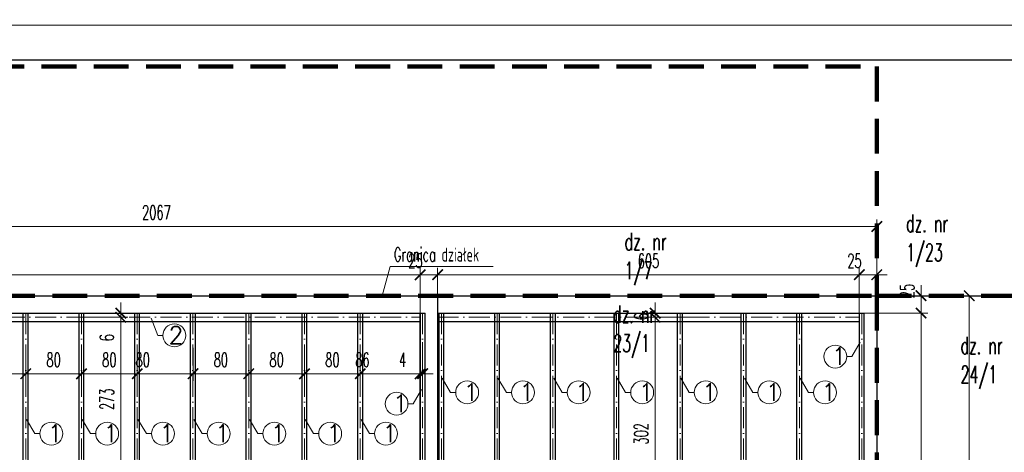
# Model space of a CAD drawing. Header units: millimetres. Extents: x 33311 to 435617, y -160714 to 185563.
# Tile 57 of 70: x 362348 to 376475, y -77742 to -71537. Entities that reach past the tile are written whole.
import ezdxf

# ---------------------------------------------------------------- set-up
doc = ezdxf.new("R2010")
doc.units = ezdxf.units.MM
doc.header["$MEASUREMENT"] = 0
doc.linetypes.add('ACAD_ISO10W100', pattern=[18, 12, -3, 0, -3])
doc.linetypes.add('HIDDEN2', pattern=[0.1875, 0.125, -0.0625])
doc.layers.get('Defpoints').update_dxf_attribs({"lineweight": 0})
for name, color, linetype, lineweight in [('[ 02przekrój istn', 42, 'Continuous', 30), ('[ 05widok istn', 50, 'Continuous', 30), ('[ 17granica', 172, 'HIDDEN2', 100), ('[ 18oś główna', 202, 'ACAD_ISO10W100', 13), ('[ 22wymiarowanie', 8, 'Continuous', 13), ('[ 23kota odnośnik', 1, 'Continuous', 13), ('[ 24ramka cienka', 1, 'Continuous', 13), ('[ 25ramka gruba', 4, 'Continuous', 30), ('[035 średnia', 2, 'Continuous', 30), ('[opisy2', 4, 'Continuous', 13), ('[opisy3', 2, 'Continuous', 30)]:
    doc.layers.add(name, color=color, linetype=linetype, lineweight=lineweight)
doc.styles.add('1.50d', font='simplex.shx', dxfattribs={"height": 250})
doc.styles.add('99.2', font='simplex.shx', dxfattribs={"width": 0.6, "height": 200})
doc.styles.add('99.3', font='simplex.shx', dxfattribs={"width": 0.6, "height": 250})
doc.dimstyles.new('100cm', dxfattribs={"dimtxt": 200, "dimasz": 150, "dimexe": 100, "dimexo": 300, "dimgap": 100, "dimtad": 1, "dimdec": 0, "dimlfac": 0.1, "dimzin": 11, "dimtxsty": '99.2', "dimblk": 'ARCHTICK', "dimcen": 1.5, "dimclrd": 256, "dimclre": 256, "dimclrt": 4, "dimadec": 0, "dimazin": 0, "dimtfac": 0.75, "dimtdec": 0, "dimtix": 1, "dimtmove": 2, "dimatfit": 3, "dimfxl": 1, "dimtolj": 1, "dimtzin": 11, "dimlwd": -1, "dimlwe": -1, "dimarcsym": 0})

# ---------------------------------------------------------------- blocks, each defined once
blk = doc.blocks.new('_ArchTick')
at = {"color": 0, "linetype": 'ByBlock', "const_width": 0.15, "flags": 128}
blk.add_lwpolyline([(-0.5, -0.5), (0.5, 0.5)], dxfattribs=at)
blk = doc.blocks.new('*D489')
at = {"layer": '[ 22wymiarowanie', "transparency": 16777216}
for p, q in [((353975, -75196), (353975, -75096)), ((368095, -75784), (368095, -75096)), ((353975, -75196), (368095, -75196))]:
    blk.add_line(p, q, dxfattribs=at)
at = {"layer": 'Defpoints', "color": 0, "transparency": 16777216}
for p in [(368095, -75196), (353975, -75496), (368095, -76084)]:
    blk.add_point(p, dxfattribs=at)
at = {"layer": '[ 22wymiarowanie', "transparency": 16777216, "xscale": 150, "yscale": 150, "zscale": 150, "rotation": 180}
blk.add_blockref('_ArchTick', (353975, -75196), dxfattribs=at)
at = {"layer": '[ 22wymiarowanie', "transparency": 16777216, "xscale": 150, "yscale": 150, "zscale": 150}
blk.add_blockref('_ArchTick', (368095, -75196), dxfattribs=at)
at = {"layer": '[ 22wymiarowanie', "color": 4, "transparency": 16777216, "insert": (361035, -74996), "char_height": 200, "attachment_point": 5, "style": '99.2'}
blk.add_mtext('\\A1;\\H1x;\\W0.6;1412', dxfattribs=at)
blk = doc.blocks.new('*D490')
at = {"layer": '[ 22wymiarowanie', "transparency": 16777216}
for p, q in [((368095, -75784), (368095, -75096)), ((368345, -75773), (368345, -75096)), ((368095, -75196), (367945, -75196)), ((368095, -75196), (368345, -75196)), ((368345, -75196), (368495, -75196))]:
    blk.add_line(p, q, dxfattribs=at)
at = {"layer": 'Defpoints', "color": 0, "transparency": 16777216}
for p in [(368345, -75196), (368095, -76084), (368345, -76073)]:
    blk.add_point(p, dxfattribs=at)
at = {"layer": '[ 22wymiarowanie', "transparency": 16777216, "xscale": 150, "yscale": 150, "zscale": 150}
blk.add_blockref('_ArchTick', (368095, -75196), dxfattribs=at)
at = {"layer": '[ 22wymiarowanie', "transparency": 16777216, "xscale": 150, "yscale": 150, "zscale": 150, "rotation": 180}
blk.add_blockref('_ArchTick', (368345, -75196), dxfattribs=at)
at = {"layer": '[ 22wymiarowanie', "color": 4, "transparency": 16777216, "insert": (368026, -74996), "char_height": 200, "attachment_point": 5, "style": '99.2'}
blk.add_mtext('\\A1;\\H1x;\\W0.6;25', dxfattribs=at)
blk = doc.blocks.new('*D491')
at = {"layer": '[ 22wymiarowanie', "transparency": 16777216}
for p, q in [((353975, -75196), (353975, -74404)), ((374645, -75830), (374645, -74404)), ((374645, -74504), (353975, -74504))]:
    blk.add_line(p, q, dxfattribs=at)
at = {"layer": 'Defpoints', "color": 0, "transparency": 16777216}
for p in [(353975, -74504), (353975, -75496), (374645, -76130)]:
    blk.add_point(p, dxfattribs=at)
at = {"layer": '[ 22wymiarowanie', "transparency": 16777216, "xscale": 150, "yscale": 150, "zscale": 150, "rotation": 180}
blk.add_blockref('_ArchTick', (353975, -74504), dxfattribs=at)
at = {"layer": '[ 22wymiarowanie', "transparency": 16777216, "xscale": 150, "yscale": 150, "zscale": 150}
blk.add_blockref('_ArchTick', (374645, -74504), dxfattribs=at)
at = {"layer": '[ 22wymiarowanie', "color": 4, "transparency": 16777216, "insert": (364310, -74304), "char_height": 200, "attachment_point": 5, "style": '99.2'}
blk.add_mtext('\\A1;\\H1x;\\W0.6;2067', dxfattribs=at)
blk = doc.blocks.new('*D501')
at = {"layer": '[ 22wymiarowanie', "transparency": 16777216}
for p, q in [((368345, -75773), (368345, -75096)), ((374395, -75892), (374395, -75096)), ((368345, -75196), (374395, -75196))]:
    blk.add_line(p, q, dxfattribs=at)
at = {"layer": 'Defpoints', "color": 0, "transparency": 16777216}
for p in [(374395, -75196), (368345, -76073), (374395, -76192)]:
    blk.add_point(p, dxfattribs=at)
at = {"layer": '[ 22wymiarowanie', "transparency": 16777216, "xscale": 150, "yscale": 150, "zscale": 150, "rotation": 180}
blk.add_blockref('_ArchTick', (368345, -75196), dxfattribs=at)
at = {"layer": '[ 22wymiarowanie', "transparency": 16777216, "xscale": 150, "yscale": 150, "zscale": 150}
blk.add_blockref('_ArchTick', (374395, -75196), dxfattribs=at)
at = {"layer": '[ 22wymiarowanie', "color": 4, "transparency": 16777216, "insert": (371370, -74996), "char_height": 200, "attachment_point": 5, "style": '99.2'}
blk.add_mtext('\\A1;\\H1x;\\W0.6;605', dxfattribs=at)
blk = doc.blocks.new('*D502')
at = {"layer": '[ 22wymiarowanie', "transparency": 16777216}
for p, q in [((374395, -75892), (374395, -75096)), ((374645, -75830), (374645, -75096)), ((374395, -75196), (374245, -75196)), ((374395, -75196), (374645, -75196)), ((374645, -75196), (374795, -75196))]:
    blk.add_line(p, q, dxfattribs=at)
at = {"layer": 'Defpoints', "color": 0, "transparency": 16777216}
for p in [(374645, -75196), (374645, -76130), (374395, -76192)]:
    blk.add_point(p, dxfattribs=at)
at = {"layer": '[ 22wymiarowanie', "transparency": 16777216, "xscale": 150, "yscale": 150, "zscale": 150}
blk.add_blockref('_ArchTick', (374395, -75196), dxfattribs=at)
at = {"layer": '[ 22wymiarowanie', "transparency": 16777216, "xscale": 150, "yscale": 150, "zscale": 150, "rotation": 180}
blk.add_blockref('_ArchTick', (374645, -75196), dxfattribs=at)
at = {"layer": '[ 22wymiarowanie', "color": 4, "transparency": 16777216, "insert": (374326, -74996), "char_height": 200, "attachment_point": 5, "style": '99.2'}
blk.add_mtext('\\A1;\\H1x;\\W0.6;25', dxfattribs=at)
blk = doc.blocks.new('*D518')
at = {"layer": '[ 22wymiarowanie', "transparency": 16777216}
for p, q in [((375280, -75496), (375280, -75346)), ((374213, -75496), (375380, -75496)), ((375280, -75496), (375280, -75746)), ((374213, -75746), (375380, -75746)), ((375280, -75746), (375280, -75896))]:
    blk.add_line(p, q, dxfattribs=at)
at = {"layer": 'Defpoints', "color": 0, "transparency": 16777216}
for p in [(373913, -75496), (373913, -75746), (375280, -75746)]:
    blk.add_point(p, dxfattribs=at)
at = {"layer": '[ 22wymiarowanie', "transparency": 16777216, "xscale": 150, "yscale": 150, "zscale": 150}
for p, rotation in [((375280, -75496), 270), ((375280, -75746), 90)]:
    blk.add_blockref('_ArchTick', p, dxfattribs=dict(at, rotation=rotation))
at = {"layer": '[ 22wymiarowanie', "color": 4, "transparency": 16777216, "insert": (375080, -75428), "char_height": 200, "attachment_point": 5, "rotation": 90, "style": '99.2'}
blk.add_mtext('\\A1;\\H1x;\\W0.6;25', dxfattribs=at)
blk = doc.blocks.new('*D519')
at = {"layer": '[ 22wymiarowanie', "transparency": 16777216}
for p, q in [((374213, -75746), (375380, -75746)), ((375280, -75746), (375280, -87676)), ((373941, -87676), (375380, -87676))]:
    blk.add_line(p, q, dxfattribs=at)
at = {"layer": 'Defpoints', "color": 0, "transparency": 16777216}
for p in [(373913, -75746), (373641, -87676), (375280, -87676)]:
    blk.add_point(p, dxfattribs=at)
at = {"layer": '[ 22wymiarowanie', "transparency": 16777216, "xscale": 150, "yscale": 150, "zscale": 150}
for p, rotation in [((375280, -75746), 90), ((375280, -87676), 270)]:
    blk.add_blockref('_ArchTick', p, dxfattribs=dict(at, rotation=rotation))
at = {"layer": '[ 22wymiarowanie', "color": 4, "transparency": 16777216, "insert": (375080, -81711), "char_height": 200, "attachment_point": 5, "rotation": 90, "style": '99.2'}
blk.add_mtext('\\A1;\\H1x;\\W0.6;1193', dxfattribs=at)
blk = doc.blocks.new('*D523')
at = {"layer": '[ 22wymiarowanie', "transparency": 16777216}
for p, q in [((373954, -75496), (376072, -75496)), ((375972, -92806), (375972, -75496)), ((374802, -92806), (376072, -92806))]:
    blk.add_line(p, q, dxfattribs=at)
at = {"layer": 'Defpoints', "color": 0, "transparency": 16777216}
for p in [(373654, -75496), (375972, -75496), (374502, -92806)]:
    blk.add_point(p, dxfattribs=at)
at = {"layer": '[ 22wymiarowanie', "transparency": 16777216, "xscale": 150, "yscale": 150, "zscale": 150}
for p, rotation in [((375972, -75496), 90), ((375972, -92806), 270)]:
    blk.add_blockref('_ArchTick', p, dxfattribs=dict(at, rotation=rotation))
at = {"layer": '[ 22wymiarowanie', "color": 4, "transparency": 16777216, "insert": (375772, -84151), "char_height": 200, "attachment_point": 5, "rotation": 90, "style": '99.2'}
blk.add_mtext('\\A1;\\H1x;\\W0.6;1731', dxfattribs=at)
blk = doc.blocks.new('*D571')
at = {"layer": '[ 22wymiarowanie', "transparency": 16777216}
for p, q in [((361635, -76264), (361635, -76716)), ((362435, -76269), (362435, -76716)), ((361635, -76616), (362435, -76616))]:
    blk.add_line(p, q, dxfattribs=at)
at = {"layer": 'Defpoints', "color": 0, "transparency": 16777216}
for p in [(361635, -75964), (362435, -75969), (362435, -76616)]:
    blk.add_point(p, dxfattribs=at)
at = {"layer": '[ 22wymiarowanie', "transparency": 16777216, "xscale": 150, "yscale": 150, "zscale": 150, "rotation": 180}
blk.add_blockref('_ArchTick', (361635, -76616), dxfattribs=at)
at = {"layer": '[ 22wymiarowanie', "transparency": 16777216, "xscale": 150, "yscale": 150, "zscale": 150}
blk.add_blockref('_ArchTick', (362435, -76616), dxfattribs=at)
at = {"layer": '[ 22wymiarowanie', "color": 4, "transparency": 16777216, "insert": (362035, -76416), "char_height": 200, "attachment_point": 5, "style": '99.2'}
blk.add_mtext('\\A1;\\H1x;\\W0.6;80', dxfattribs=at)
blk = doc.blocks.new('*D572')
at = {"layer": '[ 22wymiarowanie', "transparency": 16777216}
for p, q in [((362435, -76269), (362435, -76716)), ((363235, -76258), (363235, -76716)), ((362435, -76616), (363235, -76616))]:
    blk.add_line(p, q, dxfattribs=at)
at = {"layer": 'Defpoints', "color": 0, "transparency": 16777216}
for p in [(362435, -75969), (363235, -75958), (363235, -76616)]:
    blk.add_point(p, dxfattribs=at)
at = {"layer": '[ 22wymiarowanie', "transparency": 16777216, "xscale": 150, "yscale": 150, "zscale": 150, "rotation": 180}
blk.add_blockref('_ArchTick', (362435, -76616), dxfattribs=at)
at = {"layer": '[ 22wymiarowanie', "transparency": 16777216, "xscale": 150, "yscale": 150, "zscale": 150}
blk.add_blockref('_ArchTick', (363235, -76616), dxfattribs=at)
at = {"layer": '[ 22wymiarowanie', "color": 4, "transparency": 16777216, "insert": (362835, -76416), "char_height": 200, "attachment_point": 5, "style": '99.2'}
blk.add_mtext('\\A1;\\H1x;\\W0.6;80', dxfattribs=at)
blk = doc.blocks.new('*D573')
at = {"layer": '[ 22wymiarowanie', "transparency": 16777216}
for p, q in [((363235, -76258), (363235, -76716)), ((364035, -76295), (364035, -76716)), ((363235, -76616), (364035, -76616))]:
    blk.add_line(p, q, dxfattribs=at)
at = {"layer": 'Defpoints', "color": 0, "transparency": 16777216}
for p in [(363235, -75958), (364035, -75995), (364035, -76616)]:
    blk.add_point(p, dxfattribs=at)
at = {"layer": '[ 22wymiarowanie', "transparency": 16777216, "xscale": 150, "yscale": 150, "zscale": 150, "rotation": 180}
blk.add_blockref('_ArchTick', (363235, -76616), dxfattribs=at)
at = {"layer": '[ 22wymiarowanie', "transparency": 16777216, "xscale": 150, "yscale": 150, "zscale": 150}
blk.add_blockref('_ArchTick', (364035, -76616), dxfattribs=at)
at = {"layer": '[ 22wymiarowanie', "color": 4, "transparency": 16777216, "insert": (363635, -76416), "char_height": 200, "attachment_point": 5, "style": '99.2'}
blk.add_mtext('\\A1;\\H1x;\\W0.6;80', dxfattribs=at)
blk = doc.blocks.new('*D574')
at = {"layer": '[ 22wymiarowanie', "transparency": 16777216}
for p, q in [((364835, -76246), (364835, -76716)), ((364035, -76295), (364035, -76716)), ((364035, -76616), (364835, -76616))]:
    blk.add_line(p, q, dxfattribs=at)
at = {"layer": 'Defpoints', "color": 0, "transparency": 16777216}
for p in [(364035, -75995), (364835, -75946), (364835, -76616)]:
    blk.add_point(p, dxfattribs=at)
at = {"layer": '[ 22wymiarowanie', "transparency": 16777216, "xscale": 150, "yscale": 150, "zscale": 150, "rotation": 180}
blk.add_blockref('_ArchTick', (364035, -76616), dxfattribs=at)
at = {"layer": '[ 22wymiarowanie', "transparency": 16777216, "xscale": 150, "yscale": 150, "zscale": 150}
blk.add_blockref('_ArchTick', (364835, -76616), dxfattribs=at)
at = {"layer": '[ 22wymiarowanie', "color": 4, "transparency": 16777216, "insert": (364114, -76416), "char_height": 200, "attachment_point": 5, "style": '99.2'}
blk.add_mtext('\\A1;\\H1x;\\W0.6;80', dxfattribs=at)
blk = doc.blocks.new('*D575')
at = {"layer": '[ 22wymiarowanie', "transparency": 16777216}
for p, q in [((364835, -76246), (364835, -76716)), ((365635, -76262), (365635, -76716)), ((364835, -76616), (365635, -76616))]:
    blk.add_line(p, q, dxfattribs=at)
at = {"layer": 'Defpoints', "color": 0, "transparency": 16777216}
for p in [(364835, -75946), (365635, -75962), (365635, -76616)]:
    blk.add_point(p, dxfattribs=at)
at = {"layer": '[ 22wymiarowanie', "transparency": 16777216, "xscale": 150, "yscale": 150, "zscale": 150, "rotation": 180}
blk.add_blockref('_ArchTick', (364835, -76616), dxfattribs=at)
at = {"layer": '[ 22wymiarowanie', "transparency": 16777216, "xscale": 150, "yscale": 150, "zscale": 150}
blk.add_blockref('_ArchTick', (365635, -76616), dxfattribs=at)
at = {"layer": '[ 22wymiarowanie', "color": 4, "transparency": 16777216, "insert": (365235, -76416), "char_height": 200, "attachment_point": 5, "style": '99.2'}
blk.add_mtext('\\A1;\\H1x;\\W0.6;80', dxfattribs=at)
blk = doc.blocks.new('*D576')
at = {"layer": '[ 22wymiarowanie', "transparency": 16777216}
for p, q in [((365635, -76262), (365635, -76716)), ((366435, -76273), (366435, -76716)), ((365635, -76616), (366435, -76616))]:
    blk.add_line(p, q, dxfattribs=at)
at = {"layer": 'Defpoints', "color": 0, "transparency": 16777216}
for p in [(365635, -75962), (366435, -75973), (366435, -76616)]:
    blk.add_point(p, dxfattribs=at)
at = {"layer": '[ 22wymiarowanie', "transparency": 16777216, "xscale": 150, "yscale": 150, "zscale": 150, "rotation": 180}
blk.add_blockref('_ArchTick', (365635, -76616), dxfattribs=at)
at = {"layer": '[ 22wymiarowanie', "transparency": 16777216, "xscale": 150, "yscale": 150, "zscale": 150}
blk.add_blockref('_ArchTick', (366435, -76616), dxfattribs=at)
at = {"layer": '[ 22wymiarowanie', "color": 4, "transparency": 16777216, "insert": (366035, -76416), "char_height": 200, "attachment_point": 5, "style": '99.2'}
blk.add_mtext('\\A1;\\H1x;\\W0.6;80', dxfattribs=at)
blk = doc.blocks.new('*D577')
at = {"layer": '[ 22wymiarowanie', "transparency": 16777216}
for p, q in [((366435, -76273), (366435, -76716)), ((367235, -76246), (367235, -76716)), ((366435, -76616), (367235, -76616))]:
    blk.add_line(p, q, dxfattribs=at)
at = {"layer": 'Defpoints', "color": 0, "transparency": 16777216}
for p in [(366435, -75973), (367235, -75946), (367235, -76616)]:
    blk.add_point(p, dxfattribs=at)
at = {"layer": '[ 22wymiarowanie', "transparency": 16777216, "xscale": 150, "yscale": 150, "zscale": 150, "rotation": 180}
blk.add_blockref('_ArchTick', (366435, -76616), dxfattribs=at)
at = {"layer": '[ 22wymiarowanie', "transparency": 16777216, "xscale": 150, "yscale": 150, "zscale": 150}
blk.add_blockref('_ArchTick', (367235, -76616), dxfattribs=at)
at = {"layer": '[ 22wymiarowanie', "color": 4, "transparency": 16777216, "insert": (366835, -76416), "char_height": 200, "attachment_point": 5, "style": '99.2'}
blk.add_mtext('\\A1;\\H1x;\\W0.6;80', dxfattribs=at)
blk = doc.blocks.new('*D578')
at = {"layer": '[ 22wymiarowanie', "transparency": 16777216}
for p, q in [((367235, -76246), (367235, -76716)), ((368095, -76216), (368095, -76716)), ((367235, -76616), (368095, -76616))]:
    blk.add_line(p, q, dxfattribs=at)
at = {"layer": 'Defpoints', "color": 0, "transparency": 16777216}
for p in [(367235, -75946), (368095, -75916), (368095, -76616)]:
    blk.add_point(p, dxfattribs=at)
at = {"layer": '[ 22wymiarowanie', "transparency": 16777216, "xscale": 150, "yscale": 150, "zscale": 150, "rotation": 180}
blk.add_blockref('_ArchTick', (367235, -76616), dxfattribs=at)
at = {"layer": '[ 22wymiarowanie', "transparency": 16777216, "xscale": 150, "yscale": 150, "zscale": 150}
blk.add_blockref('_ArchTick', (368095, -76616), dxfattribs=at)
at = {"layer": '[ 22wymiarowanie', "color": 4, "transparency": 16777216, "insert": (367266, -76416), "char_height": 200, "attachment_point": 5, "style": '99.2'}
blk.add_mtext('\\A1;\\H1x;\\W0.6;86', dxfattribs=at)
blk = doc.blocks.new('*D579')
at = {"layer": '[ 22wymiarowanie', "transparency": 16777216}
for p, q in [((368095, -76216), (368095, -76716)), ((368130, -76164), (368130, -76716)), ((368095, -76616), (367945, -76616)), ((368095, -76616), (368130, -76616)), ((368130, -76616), (368280, -76616))]:
    blk.add_line(p, q, dxfattribs=at)
at = {"layer": 'Defpoints', "color": 0, "transparency": 16777216}
for p in [(368095, -75916), (368130, -75864), (368130, -76616)]:
    blk.add_point(p, dxfattribs=at)
at = {"layer": '[ 22wymiarowanie', "transparency": 16777216, "xscale": 150, "yscale": 150, "zscale": 150}
blk.add_blockref('_ArchTick', (368095, -76616), dxfattribs=at)
at = {"layer": '[ 22wymiarowanie', "transparency": 16777216, "xscale": 150, "yscale": 150, "zscale": 150, "rotation": 180}
blk.add_blockref('_ArchTick', (368130, -76616), dxfattribs=at)
at = {"layer": '[ 22wymiarowanie', "color": 4, "transparency": 16777216, "insert": (367842, -76416), "char_height": 200, "attachment_point": 5, "style": '99.2'}
blk.add_mtext('\\A1;\\H1x;\\W0.6;4', dxfattribs=at)
blk = doc.blocks.new('*D580')
at = {"layer": '[ 22wymiarowanie', "transparency": 16777216}
for p, q in [((363762, -75806), (363899, -75806)), ((363799, -75806), (363799, -78536)), ((363762, -78536), (363899, -78536))]:
    blk.add_line(p, q, dxfattribs=at)
at = {"layer": 'Defpoints', "color": 0, "transparency": 16777216}
for p in [(363462, -75806), (363462, -78536), (363799, -78536)]:
    blk.add_point(p, dxfattribs=at)
at = {"layer": '[ 22wymiarowanie', "transparency": 16777216, "xscale": 150, "yscale": 150, "zscale": 150}
for p, rotation in [((363799, -75806), 90), ((363799, -78536), 270)]:
    blk.add_blockref('_ArchTick', p, dxfattribs=dict(at, rotation=rotation))
at = {"layer": '[ 22wymiarowanie', "color": 4, "transparency": 16777216, "insert": (363599, -76982), "char_height": 200, "attachment_point": 5, "rotation": 90, "style": '99.2'}
blk.add_mtext('\\A1;\\H1x;\\W0.6;273', dxfattribs=at)
blk = doc.blocks.new('*D584')
at = {"layer": '[ 22wymiarowanie', "transparency": 16777216}
for p, q in [((363799, -75746), (363799, -75596)), ((363202, -75806), (363899, -75806)), ((363693, -75746), (363899, -75746)), ((363799, -75806), (363799, -75746)), ((363799, -75806), (363799, -75956))]:
    blk.add_line(p, q, dxfattribs=at)
at = {"layer": 'Defpoints', "color": 0, "transparency": 16777216}
for p in [(362902, -75806), (363393, -75746), (363799, -75746)]:
    blk.add_point(p, dxfattribs=at)
at = {"layer": '[ 22wymiarowanie', "transparency": 16777216, "xscale": 150, "yscale": 150, "zscale": 150}
for p, rotation in [((363799, -75746), 270), ((363799, -75806), 90)]:
    blk.add_blockref('_ArchTick', p, dxfattribs=dict(at, rotation=rotation))
at = {"layer": '[ 22wymiarowanie', "color": 4, "transparency": 16777216, "insert": (363599, -76098), "char_height": 200, "attachment_point": 5, "rotation": 90, "style": '99.2'}
blk.add_mtext('\\A1;\\H1x;\\W0.6;6', dxfattribs=at)
blk = doc.blocks.new('*D654')
at = {"layer": '[ 22wymiarowanie', "transparency": 16777216}
for p, q in [((371465, -75746), (371465, -75596)), ((372229, -75746), (371365, -75746)), ((372124, -75806), (371365, -75806)), ((371465, -75746), (371465, -75806)), ((371465, -75806), (371465, -75956))]:
    blk.add_line(p, q, dxfattribs=at)
at = {"layer": 'Defpoints', "color": 0, "transparency": 16777216}
for p in [(371465, -75806), (372424, -75806), (372529, -75746)]:
    blk.add_point(p, dxfattribs=at)
at = {"layer": '[ 22wymiarowanie', "transparency": 16777216, "xscale": 150, "yscale": 150, "zscale": 150}
for p, rotation in [((371465, -75746), 270), ((371465, -75806), 90)]:
    blk.add_blockref('_ArchTick', p, dxfattribs=dict(at, rotation=rotation))
at = {"layer": '[ 22wymiarowanie', "color": 4, "transparency": 16777216, "insert": (371265, -75795), "char_height": 200, "attachment_point": 5, "rotation": 90, "style": '99.2'}
blk.add_mtext('\\A1;\\H1x;\\W0.6;6', dxfattribs=at)
blk = doc.blocks.new('*D655')
at = {"layer": '[ 22wymiarowanie', "transparency": 16777216}
for p, q in [((372124, -75806), (371365, -75806)), ((371465, -75806), (371465, -78830)), ((372820, -78830), (371365, -78830))]:
    blk.add_line(p, q, dxfattribs=at)
at = {"layer": 'Defpoints', "color": 0, "transparency": 16777216}
for p in [(372424, -75806), (371465, -78830), (373120, -78830)]:
    blk.add_point(p, dxfattribs=at)
at = {"layer": '[ 22wymiarowanie', "transparency": 16777216, "xscale": 150, "yscale": 150, "zscale": 150}
for p, rotation in [((371465, -75806), 90), ((371465, -78830), 270)]:
    blk.add_blockref('_ArchTick', p, dxfattribs=dict(at, rotation=rotation))
at = {"layer": '[ 22wymiarowanie', "color": 4, "transparency": 16777216, "insert": (371265, -77477), "char_height": 200, "attachment_point": 5, "rotation": 90, "style": '99.2'}
blk.add_mtext('\\A1;\\H1x;\\W0.6;302', dxfattribs=at)

msp = doc.modelspace()

# ---------------------------------------------------------------- linework, layer by layer
at = {"layer": '[ 02przekrój istn'}
for p, q in [((353974.54, -75495.92), (368344.54, -75495.92)), ((368344.54, -75495.92), (368344.54, -85925.92)), ((368344.54, -75495.92), (374644.54, -75495.92)), ((374644.54, -75495.92), (374644.54, -92805.92)), ((354078.09, -75745.92), (368094.54, -75745.92)), ((368094.54, -75745.92), (368094.54, -81305.92)), ((368344.54, -75745.92), (374394.54, -75745.92)), ((374394.54, -75745.92), (374394.54, -81735.92)), ((353958.09, -75865.92), (368094.54, -75865.92)), ((368344.54, -75865.92), (374394.54, -75865.92))]:
    msp.add_line(p, q, dxfattribs=at)
at = {"layer": '[ 05widok istn'}
for p, q in [((362399.54, -85675.92), (362399.54, -75745.92)), ((362469.54, -85675.92), (362469.54, -75745.92)), ((363199.54, -85675.92), (363199.54, -75745.92)), ((363269.54, -85675.92), (363269.54, -75745.92)), ((363999.54, -85675.92), (363999.54, -75745.92)), ((364069.54, -85675.92), (364069.54, -75745.92)), ((364799.54, -85675.92), (364799.54, -75745.92)), ((364869.54, -85675.92), (364869.54, -75745.92)), ((365599.54, -85675.92), (365599.54, -75745.92)), ((365669.54, -85675.92), (365669.54, -75745.92)), ((366399.54, -85675.92), (366399.54, -75745.92)), ((366469.54, -85675.92), (366469.54, -75745.92)), ((367199.54, -85675.92), (367199.54, -75745.92)), ((367269.54, -85675.92), (367269.54, -75745.92)), ((368094.54, -81305.92), (368094.54, -75745.92)), ((368094.54, -75745.92), (368164.54, -75745.92)), ((368164.54, -81305.92), (368164.54, -75745.92)), ((368364.54, -87675.92), (368364.54, -75745.92)), ((368434.54, -87675.92), (368434.54, -75745.92)), ((369164.54, -87675.92), (369164.54, -75745.92)), ((369234.54, -87675.92), (369234.54, -75745.92)), ((369964.54, -87675.92), (369964.54, -75745.92)), ((370034.54, -87675.92), (370034.54, -75745.92)), ((370876.2, -87675.92), (370876.2, -75745.92)), ((370946.2, -87675.92), (370946.2, -75745.92)), ((371787.87, -87675.92), (371787.87, -75745.92)), ((371857.87, -87675.92), (371857.87, -75745.92)), ((372699.54, -87675.92), (372699.54, -75745.92)), ((372769.54, -87675.92), (372769.54, -75745.92)), ((373499.54, -87675.92), (373499.54, -75745.92)), ((373569.54, -87675.92), (373569.54, -75745.92)), ((374394.54, -75745.92), (374464.54, -75745.92)), ((374464.54, -81735.92), (374464.54, -75745.92))]:
    msp.add_line(p, q, dxfattribs=at)
at = {"layer": '[ 17granica', "ltscale": 4000}
for p, q in [((350661.84, -72208.86), (374644.54, -72208.86)), ((374644.54, -72208.86), (374644.54, -75495.92)), ((374644.54, -75495.92), (380633.95, -75495.92))]:
    msp.add_line(p, q, dxfattribs=at)
at = {"layer": '[ 17granica', "ltscale": 4000, "elevation": 0}
msp.add_lwpolyline([(352623.62, -94581.08), (352714.54, -92355.92), (352714.54, -76755.92), (353817.87, -75495.92), (374644.54, -75495.92), (374644.54, -94581.08)], dxfattribs=at)
at = {"layer": '[ 18oś główna', "color": 204, "linetype": 'ACAD_ISO10W100', "ltscale": 25}
for p, q in [((354018.09, -75805.92), (368094.54, -75805.92)), ((362434.54, -75745.92), (362434.54, -85675.92)), ((363234.54, -75745.92), (363234.54, -85675.92)), ((363234.54, -75745.92), (363234.54, -85675.92)), ((364034.54, -75745.92), (364034.54, -85675.92)), ((364834.54, -75745.92), (364834.54, -85675.92)), ((365634.54, -75745.92), (365634.54, -85675.92)), ((366434.54, -75745.92), (366434.54, -85675.92)), ((367234.54, -75745.92), (367234.54, -85675.92)), ((368129.54, -75745.92), (368129.54, -81305.92)), ((368344.54, -75805.92), (374394.54, -75805.92)), ((368399.54, -75745.92), (368399.54, -87675.92)), ((369199.54, -75745.92), (369199.54, -87675.92)), ((369999.54, -75745.92), (369999.54, -87675.92)), ((370911.2, -75745.92), (370911.2, -87675.92)), ((371822.87, -75745.92), (371822.87, -87675.92)), ((372734.54, -75745.92), (372734.54, -87675.92)), ((373534.54, -75745.92), (373534.54, -87675.92)), ((374429.54, -75745.92), (374429.54, -81735.92))]:
    msp.add_line(p, q, dxfattribs=at)
at = {"layer": '[ 23kota odnośnik'}
for p, q in [((364330.11, -76065.66), (364235.29, -75820.73)), ((364403.42, -76065.66), (364330.11, -76065.66)), ((374286.71, -76369.21), (374406.97, -76165.07)), ((374213.4, -76369.21), (374286.71, -76369.21)), ((368530.78, -76883.44), (368410.53, -76679.3)), ((369330.78, -76883.44), (369210.53, -76679.3)), ((370130.78, -76883.44), (370010.53, -76679.3)), ((371042.45, -76883.44), (370922.19, -76679.3)), ((371954.12, -76883.44), (371833.86, -76679.3)), ((372865.78, -76883.44), (372745.53, -76679.3)), ((373665.78, -76883.44), (373545.53, -76679.3)), ((367992.91, -77046.24), (368113.17, -76842.11)), ((368604.09, -76883.44), (368530.78, -76883.44)), ((369404.09, -76883.44), (369330.78, -76883.44)), ((370204.09, -76883.44), (370130.78, -76883.44)), ((371115.76, -76883.44), (371042.45, -76883.44)), ((372027.43, -76883.44), (371954.12, -76883.44)), ((372939.09, -76883.44), (372865.78, -76883.44)), ((373739.09, -76883.44), (373665.78, -76883.44)), ((367919.6, -77046.24), (367992.91, -77046.24)), ((362565.78, -77474.76), (362445.53, -77270.62)), ((363365.78, -77474.76), (363245.53, -77270.62)), ((364165.78, -77474.76), (364045.53, -77270.62)), ((364965.78, -77474.76), (364845.53, -77270.62)), ((365765.78, -77474.76), (365645.53, -77270.62)), ((366565.78, -77474.76), (366445.53, -77270.62)), ((367365.78, -77474.76), (367245.53, -77270.62)), ((362639.09, -77474.76), (362565.78, -77474.76)), ((363439.09, -77474.76), (363365.78, -77474.76)), ((364239.09, -77474.76), (364165.78, -77474.76)), ((365039.09, -77474.76), (364965.78, -77474.76)), ((365839.09, -77474.76), (365765.78, -77474.76)), ((366639.09, -77474.76), (366565.78, -77474.76)), ((367439.09, -77474.76), (367365.78, -77474.76))]:
    msp.add_line(p, q, dxfattribs=at)
at = {"layer": '[ 23kota odnośnik', "elevation": 0, "flags": 128}
msp.add_lwpolyline([(369142.66, -75075.67), (367663.64, -75075.67), (367548.92, -75495.92)], dxfattribs=at)
at = {"layer": '[ 23kota odnośnik'}
for centre in [(364567.62, -76065.66), (374049.2, -76369.21), (368768.3, -76883.44), (369568.3, -76883.44), (370368.3, -76883.44), (371279.97, -76883.44), (372191.63, -76883.44), (373103.3, -76883.44), (373903.3, -76883.44), (367755.39, -77046.24), (362803.3, -77474.76), (363603.3, -77474.76), (364403.3, -77474.76), (365203.3, -77474.76), (366003.3, -77474.76), (366803.3, -77474.76), (367603.3, -77474.76)]:
    msp.add_circle(centre, 164.21, dxfattribs=at)
at = {"layer": '[ 24ramka cienka', "ltscale": 2}
for points in [[(384644.54, -71613.79), (342644.54, -71613.79), (342644.54, -41913.79), (384644.54, -41913.79)], [(384644.54, -101313.79), (342644.54, -101313.79), (342644.54, -71613.79), (384644.54, -71613.79)]]:
    msp.add_3dface(points, dxfattribs=at)
at = {"layer": '[ 25ramka gruba', "ltscale": 2}
for points in [[(345144.54, -72113.79), (384144.54, -72113.79), (384144.54, -100813.79), (345144.54, -100813.79)], [(384144.54, -100813.79), (345144.54, -100813.79), (345144.54, -72113.79), (384144.54, -72113.79)]]:
    msp.add_3dface(points, dxfattribs=at)
at = {"layer": '[035 średnia', "linetype": 'Continuous'}
msp.add_line((374644.54, -75495.92), (377844.54, -75495.92), dxfattribs=at)

# ---------------------------------------------------------------- texts
at = {"layer": '[opisy2', "linetype": 'Continuous', "insert": (367717.36, -74806.81), "char_height": 200, "attachment_point": 1, "style": '99.2'}
msp.add_mtext('\\H1x;\\W0.6;Granica działek', dxfattribs=at)
at = {"layer": '[opisy2', "linetype": 'Continuous', "char_height": 250, "width": 205.9874, "attachment_point": 1, "style": '1.50d'}
for s, insert in [('2', (364482.38, -75936.13)), ('1', (373996.68, -76239.68)), ('1', (368715.78, -76753.92)), ('1', (369515.78, -76753.92)), ('1', (370315.78, -76753.92)), ('1', (371227.45, -76753.92)), ('1', (372139.11, -76753.92)), ('1', (373050.78, -76753.92)), ('1', (373850.78, -76753.92)), ('1', (367701.93, -76916.72)), ('1', (362749.83, -77345.23)), ('1', (363549.83, -77345.23)), ('1', (364349.83, -77345.23)), ('1', (365149.83, -77345.23)), ('1', (365949.83, -77345.23)), ('1', (366749.83, -77345.23)), ('1', (367549.83, -77345.23))]:
    msp.add_mtext(s, dxfattribs=dict(at, insert=insert))
at = {"layer": '[opisy3', "linetype": 'Continuous', "char_height": 250, "attachment_point": 1, "style": '99.3'}
for s, insert in [('\\H1x;\\W0.6;dz. nr \\P1/23', (375067.12, -74333.2, 38222.08)), ('\\H1x;\\W0.6;dz. nr \\P1/7', (371027.88, -74594.34, 38222.08)), ('\\H1x;\\W0.6;dz. nr \\P23/1', (370863.97, -75636.83, 38222.08)), ('\\H1x;\\W0.6;dz. nr \\P24/1', (375847.81, -76084.35, 38222.08))]:
    msp.add_mtext(s, dxfattribs=dict(at, insert=insert))

# ---------------------------------------------------------------- dimensions: what is measured, and where the dimension line sits
at = {"layer": '[ 22wymiarowanie'}
for base, p1, p2, angle, picture, middle in [((353974.54, -74503.67), (374644.54, -76130.46), (353974.54, -75495.92), 180, '*D491', (364309.54, -74303.67)), ((375972.06, -75495.92), (374502.37, -92805.92), (373654.1, -75495.92), 90, '*D523', (375772.06, -84150.92)), ((375280.15, -87675.92), (373912.63, -75745.92), (373641.16, -87675.92), 270, '*D519', (375080.15, -81710.92))]:
    dim = msp.add_linear_dim(base=base, p1=p1, p2=p2, angle=angle, text='\\H1x;\\W0.6;<>', dimstyle='100cm', override={"dimatfit": 1}, dxfattribs=at)
    dim.commit()
    dim.dimension.update_dxf_attribs({"geometry": picture, "text_midpoint": middle})
for base, p1, p2, picture, middle in [((368094.54, -75195.58), (353974.54, -75495.92), (368094.54, -76083.86), '*D489', (361034.54, -74995.58)), ((374394.54, -75195.58), (368344.54, -76073.07), (374394.54, -76192.09), '*D501', (371369.54, -74995.58)), ((362434.54, -76616.38), (361634.54, -75964.47), (362434.54, -75968.54), '*D571', (362034.54, -76416.38)), ((363234.54, -76616.38), (362434.54, -75968.54), (363234.54, -75958.38), '*D572', (362834.54, -76416.38)), ((364034.54, -76616.38), (363234.54, -75958.38), (364034.54, -75994.97), '*D573', (363634.54, -76416.38)), ((365634.54, -76616.38), (364834.54, -75946.17), (365634.54, -75962.43), '*D575', (365234.54, -76416.38)), ((366434.54, -76616.38), (365634.54, -75962.43), (366434.54, -75972.59), '*D576', (366034.54, -76416.38)), ((367234.54, -76616.38), (366434.54, -75972.59), (367234.54, -75946.17), '*D577', (366834.54, -76416.38))]:
    dim = msp.add_linear_dim(base=base, p1=p1, p2=p2, text='\\H1x;\\W0.6;<>', dimstyle='100cm', override={"dimatfit": 1}, dxfattribs=at)
    dim.commit()
    dim.dimension.update_dxf_attribs({"geometry": picture, "text_midpoint": middle})
for base, p1, p2, picture, middle in [((368344.54, -75195.58), (368094.54, -76083.86), (368344.54, -76073.07), '*D490', (368026.2, -74995.58)), ((374644.54, -75195.58), (374394.54, -76192.09), (374644.54, -76130.46), '*D502', (374326.2, -74995.58)), ((364834.54, -76616.38), (364034.54, -75994.97), (364834.54, -75946.17), '*D574', (364113.71, -76416.38)), ((368094.54, -76616.38), (367234.54, -75946.17), (368094.54, -75915.83), '*D578', (367266.01, -76416.38)), ((368129.53778052, -76616.38367103), (368094.53778052, -75915.82649426), (368129.53778052, -75864.43904856), '*D579', (367842.15682814, -76416.38367103))]:
    dim = msp.add_linear_dim(base=base, p1=p1, p2=p2, text='\\H1x;\\W0.6;<>', dimstyle='100cm', override={"dimatfit": 1}, dxfattribs=at)
    dim.commit()
    dim.dimension.update_dxf_attribs({"geometry": picture, "text_midpoint": middle, "dimtype": 160})
for base, p1, p2, angle, picture, middle in [((375280.15, -75745.92), (373912.63, -75495.92), (373912.63, -75745.92), 270, '*D518', (375080.15, -75427.59)), ((363799.33, -75745.92), (362902.44, -75805.92), (363393.14, -75745.92), 90, '*D584', (363599.33, -76097.6)), ((371465.43, -75805.92), (372529.49, -75745.92), (372423.67, -75805.92), 270, '*D654', (371265.43, -75794.76)), ((363799.33, -78535.92), (363462, -75805.92), (363462, -78535.92), 270, '*D580', (363599.33, -76981.57)), ((371465.43, -78829.85), (372423.67, -75805.92), (373119.94, -78829.85), 270, '*D655', (371265.43, -77476.8))]:
    dim = msp.add_linear_dim(base=base, p1=p1, p2=p2, angle=angle, text='\\H1x;\\W0.6;<>', dimstyle='100cm', override={"dimatfit": 1}, dxfattribs=at)
    dim.commit()
    dim.dimension.update_dxf_attribs({"geometry": picture, "text_midpoint": middle, "dimtype": 160})

doc.saveas('drawing.dxf')
